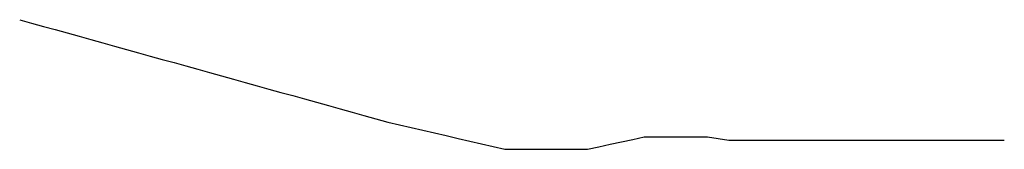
# Model space of a CAD drawing. Header units: metres. Extents: x 0 to 817, y 3817 to 3924.
import ezdxf

# ---------------------------------------------------------------- set-up
doc = ezdxf.new("R2010")
doc.units = ezdxf.units.M
doc.layers.add('PL_PERFIL_PREL', color=7, linetype='Continuous', lineweight=25, true_color=0x64748b)

msp = doc.modelspace()

# ---------------------------------------------------------------- linework, layer by layer
at = {"layer": 'PL_PERFIL_PREL'}
msp.add_lwpolyline([(0, 3924.17), (9.85, 3921.44), (19.69, 3918.71), (29.54, 3915.98), (39.38, 3913.25), (49.23, 3910.52), (59.07, 3907.79), (68.92, 3905.06), (78.76, 3902.34), (88.61, 3899.61), (98.45, 3896.88), (108.3, 3894.15), (118.15, 3891.42), (127.99, 3888.69), (137.84, 3885.96), (147.68, 3883.23), (157.53, 3880.5), (167.37, 3877.77), (177.22, 3875.04), (187.06, 3872.31), (196.91, 3869.58), (206.75, 3866.85), (216.6, 3864.12), (226.45, 3861.39), (236.29, 3858.67), (246.14, 3855.94), (255.98, 3853.21), (265.83, 3850.48), (275.67, 3847.75), (285.52, 3845.02), (295.36, 3842.29), (305.21, 3839.56), (314.93, 3837.31), (324.65, 3835.06), (334.38, 3832.8), (344.1, 3830.55), (353.82, 3828.3), (363.54, 3826.05), (373.26, 3823.8), (382.99, 3821.54), (392.71, 3819.29), (402.43, 3817.04), (412.22, 3817.04), (422.02, 3817.04), (431.81, 3817.04), (441.6, 3817.04), (451.39, 3817.04), (461.19, 3817.04), (470.98, 3817.04), (480.39, 3819.09), (489.79, 3821.13), (499.2, 3823.18), (508.61, 3825.22), (518.02, 3827.27), (528.49, 3827.27), (538.95, 3827.27), (549.42, 3827.27), (559.88, 3827.27), (570.35, 3827.27), (579.29, 3825.94), (588.22, 3824.61), (598.3, 3824.61), (608.38, 3824.61), (618.45, 3824.61), (628.53, 3824.61), (638.53, 3824.61), (648.53, 3824.61), (658.53, 3824.61), (668.53, 3824.61), (678.48, 3824.61), (688.43, 3824.61), (698.39, 3824.61), (708.34, 3824.61), (717.97, 3824.61), (727.61, 3824.61), (737.24, 3824.61), (746.88, 3824.61), (756.51, 3824.61), (766.74, 3824.61), (776.96, 3824.61), (787.19, 3824.61), (797.42, 3824.61), (807.01, 3824.61), (816.6, 3824.61)], dxfattribs=at)

doc.saveas('drawing.dxf')
